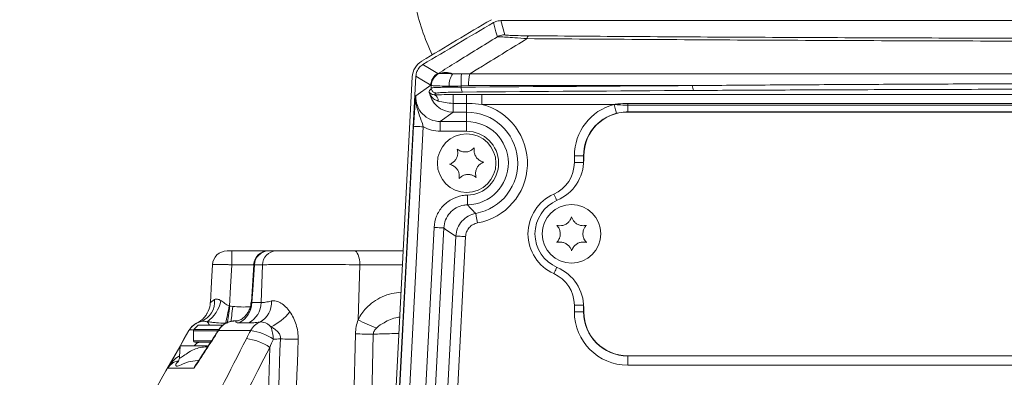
# Model space of a CAD drawing. Header units: millimetres. Extents: x 0 to 8410, y 0 to 5940.
# Tile 9 of 180: x 1128 to 1330, y 2799 to 2872. Entities that reach past the tile are written whole.
import ezdxf

# ---------------------------------------------------------------- set-up
doc = ezdxf.new("R2010")
doc.units = ezdxf.units.MM
doc.header["$LTSCALE"] = 10
doc.styles.add('SLDTEXTSTYLE0', font='TXT', dxfattribs={"width": 0.605})
doc.dimstyles.new('SLDDIMSTYLE0', dxfattribs={"dimtxt": 50, "dimasz": 50, "dimexe": 0, "dimexo": 0.0625, "dimgap": 12.5, "dimtad": 1, "dimtoh": 1, "dimdec": 1, "dimrnd": 1e-09, "dimzin": 12, "dimdsep": 46, "dimtxsty": 'SLDTEXTSTYLE0', "dimsah": 1, "dimcen": 0.09, "dimadec": 0, "dimazin": 0, "dimtfac": 1, "dimtofl": 0, "dimtmove": 0, "dimatfit": 3, "dimfxl": 1, "dimfrac": 2, "dimtolj": 1, "dimtzin": 12, "dimarcsym": 0})

# ---------------------------------------------------------------- blocks, each defined once
blk = doc.blocks.new('*D14')
at = {"color": 7, "linetype": 'Continuous', "lineweight": 0}
for p, q in [((1075.65, 3477.87), (1075.65, 3610.76)), ((1075.65, 3595.76), (1375.65, 3595.76))]:
    blk.add_line(p, q, dxfattribs=at)
for points in [[(1075.65, 3595.76), (1125.65, 3588.26), (1125.65, 3603.26)], [(1375.65, 3595.76), (1325.65, 3603.26), (1325.65, 3588.26)]]:
    blk.add_solid(points, dxfattribs=at)
at = {"color": 7, "linetype": 'Continuous', "lineweight": 0, "insert": (1168.37, 3660.22), "char_height": 50, "attachment_point": 1, "style": 'SLDTEXTSTYLE0'}
blk.add_mtext('300', dxfattribs=at)

msp = doc.modelspace()

# ---------------------------------------------------------------- linework, layer by layer
at = {"color": 7, "linetype": 'Continuous', "lineweight": 0}
for p, q in [((1225.15, 2871.72), (1225.15, 2871.72)), ((1524.64, 2872.13), (1226.67, 2872.13)), ((1226.67, 2872.13), (1226.67, 2872.13)), ((1210.68, 2863.11), (1210.69, 2863.11)), ((1200.65, 2710.87), (1208.5, 2860.6)), ((1201.4, 2711.07), (1209.24, 2860.7)), ((1209.24, 2860.7), (1209.24, 2860.71)), ((1212.39, 2858.32), (1212.36, 2858.63)), ((1222.77, 2856.94), (1351.26, 2856.94)), ((1334.65, 2853.37), (1252.65, 2853.37)), ((1243.65, 2844.37), (1243.65, 2843.54)), ((1171.54, 2824.87), (1178.94, 2824.87)), ((1179.03, 2824.87), (1180.65, 2824.87)), ((1196.63, 2824.87), (1206.63, 2824.87)), ((1176.03, 2822.07), (1175.53, 2814.4)), ((1243.65, 2813.21), (1243.65, 2812.37)), ((1164.65, 2809.64), (1163.74, 2808.73)), ((1164.65, 2809.64), (1169.65, 2809.64)), ((1172.75, 2810.56), (1172.04, 2810.53)), ((1161, 2805.44), (1162.75, 2808.53)), ((1163.65, 2808.51), (1163.65, 2806.44)), ((1158.42, 2800.85), (1160.91, 2805.27)), ((1160.92, 2805.37), (1160.8, 2803.12)), ((1166.56, 2805.37), (1160.92, 2805.37)), ((1163.95, 2806.14), (1167.1, 2806.14)), ((1252.65, 2803.37), (1334.65, 2803.37))]:
    msp.add_line(p, q, dxfattribs=at)
at = {"color": 8, "linetype": 'Continuous', "lineweight": 0}
for p, q in [((1226.67, 2872.13), (1227.47, 2869.21)), ((1213.73, 2861.29), (1213.79, 2861.25)), ((1213.79, 2861.25), (1213.81, 2861.26)), ((1216.82, 2861.22), (1218.62, 2861.22)), ((1218.62, 2861.22), (1220.31, 2861.19)), ((1220.31, 2861.19), (1351.78, 2861.19)), ((1209.24, 2856.68), (1212.28, 2858.87)), ((1212.34, 2858.73), (1212.28, 2858.87)), ((1212.36, 2858.63), (1212.34, 2858.73)), ((1212.4, 2858.81), (1212.36, 2858.83)), ((1218.54, 2858.47), (1218.55, 2858.72)), ((1220.04, 2858.79), (1218.55, 2858.72)), ((1265.98, 2858.79), (1220.04, 2858.79)), ((1216.89, 2856.94), (1219.65, 2856.94)), ((1216.89, 2855.14), (1216.89, 2856.94)), ((1219.65, 2855.14), (1216.89, 2855.14)), ((1216.89, 2853.34), (1216.89, 2855.14)), ((1219.65, 2855.14), (1219.65, 2856.94)), ((1219.65, 2853.34), (1219.65, 2855.14)), ((1222.77, 2854.94), (1222.77, 2856.94)), ((1252.65, 2855.12), (1334.65, 2855.12)), ((1252.65, 2855.12), (1252.65, 2854.76)), ((1216.89, 2853.34), (1214.23, 2851.42)), ((1219.65, 2853.34), (1216.89, 2853.34)), ((1219.65, 2853.34), (1219.65, 2851.42)), ((1249.86, 2854.94), (1222.77, 2854.94)), ((1250.35, 2853.07), (1250.34, 2853.12)), ((1252.65, 2853.41), (1252.65, 2854.76)), ((1334.65, 2854.76), (1252.65, 2854.76)), ((1252.65, 2853.37), (1252.65, 2853.41)), ((1252.65, 2853.41), (1334.65, 2853.41)), ((1214.23, 2851.42), (1219.65, 2851.42)), ((1214.23, 2849.42), (1214.23, 2851.42)), ((1219.65, 2849.42), (1219.65, 2851.42)), ((1201.53, 2712.11), (1208.78, 2850.44)), ((1210.77, 2850.34), (1203.52, 2712)), ((1219.65, 2849.42), (1214.23, 2849.42)), ((1241.72, 2842.99), (1241.72, 2844.37)), ((1243.61, 2844.37), (1241.72, 2844.37)), ((1243.61, 2842.99), (1241.72, 2842.99)), ((1243.6, 2842.51), (1243.61, 2842.99)), ((1243.65, 2844.37), (1243.61, 2844.37)), ((1243.61, 2842.99), (1243.61, 2844.37)), ((1243.64, 2842.99), (1243.61, 2842.99)), ((1207.01, 2716.26), (1212.96, 2829.69)), ((1214.95, 2829.59), (1209.01, 2716.15)), ((1211.65, 2717.7), (1217.42, 2827.92)), ((1219.42, 2827.81), (1213.64, 2717.59)), ((1171.54, 2824.87), (1171.54, 2822.03)), ((1176.02, 2822.03), (1171.54, 2822.03)), ((1176.16, 2822.03), (1176.02, 2822.07)), ((1177.8, 2822.03), (1176.16, 2822.03)), ((1177.56, 2814.28), (1177.8, 2822.03)), ((1197.77, 2822.03), (1197.41, 2810.76)), ((1206.48, 2822.03), (1197.77, 2822.03)), ((1175.65, 2814.28), (1177.56, 2814.28)), ((1241.72, 2813.75), (1243.61, 2813.75)), ((1241.72, 2812.37), (1241.72, 2813.75)), ((1243.61, 2813.75), (1243.6, 2814.23)), ((1243.61, 2813.75), (1243.64, 2813.75)), ((1243.61, 2812.37), (1243.61, 2813.75)), ((1241.72, 2812.37), (1243.61, 2812.37)), ((1243.61, 2812.37), (1243.65, 2812.37)), ((1163.74, 2808.73), (1168.77, 2808.73)), ((1168.78, 2808.53), (1168.77, 2808.65)), ((1172.04, 2810.53), (1172.67, 2810.53)), ((1174.98, 2810.1), (1173.05, 2810.1)), ((1162.75, 2808.53), (1162.74, 2808.53)), ((1168.68, 2808.51), (1163.65, 2808.51)), ((1175.39, 2808.53), (1168.78, 2808.53)), ((1196.03, 2774.7), (1196.86, 2807.88)), ((1200.51, 2807.8), (1199.95, 2783.14)), ((1163.65, 2806.44), (1167.26, 2806.44)), ((1166.43, 2804.96), (1166.45, 2805.21)), ((1252.65, 2803.33), (1252.65, 2803.37)), ((1334.65, 2803.33), (1252.65, 2803.33)), ((1252.65, 2801.44), (1252.65, 2803.33)), ((1163.8, 2800.85), (1158.42, 2800.85)), ((1164.54, 2802.37), (1164.77, 2802.39)), ((1334.65, 2801.44), (1252.65, 2801.44))]:
    msp.add_line(p, q, dxfattribs=at)
at = {"color": 8, "linetype": 'Continuous', "lineweight": 0, "flags": 128}
for points in [[(1225.95, 2868.79), (1225.89, 2869), (1225.66, 2869.84), (1225.15, 2871.72)], [(1210.69, 2863.11), (1210.89, 2862.99), (1211.71, 2862.5), (1213.73, 2861.29)], [(1212.28, 2858.87), (1210.8, 2859.77), (1209.24, 2860.7)], [(1250.34, 2853.12), (1250.31, 2853.24), (1250.27, 2853.4), (1250.22, 2853.59), (1250.16, 2853.82), (1250.09, 2854.08), (1250.02, 2854.35), (1249.94, 2854.64), (1249.86, 2854.94)], [(1208.78, 2850.44), (1208.83, 2850.44), (1208.95, 2850.43), (1209.14, 2850.42), (1209.39, 2850.41), (1209.69, 2850.39), (1210.03, 2850.38), (1210.39, 2850.36), (1210.77, 2850.34)], [(1219.79, 2836.32), (1219.8, 2835.94), (1219.81, 2835.57), (1219.82, 2835.23), (1219.82, 2834.93), (1219.83, 2834.68), (1219.83, 2834.49), (1219.84, 2834.37), (1219.84, 2834.32)], [(1238.11, 2835.22), (1238.09, 2835.26), (1237.99, 2835.48), (1237.89, 2835.72), (1237.77, 2835.98), (1237.65, 2836.25), (1237.53, 2836.53)], [(1221.52, 2832.57), (1221.53, 2832.53), (1221.55, 2832.41), (1221.58, 2832.22), (1221.63, 2831.98), (1221.68, 2831.68), (1221.74, 2831.35), (1221.81, 2830.98), (1221.88, 2830.61)], [(1212.96, 2829.69), (1213.34, 2829.67), (1213.7, 2829.65), (1214.04, 2829.64), (1214.34, 2829.62), (1214.59, 2829.61), (1214.78, 2829.6), (1214.9, 2829.59), (1214.95, 2829.59)], [(1217.42, 2827.92), (1217.47, 2827.92), (1217.59, 2827.91), (1217.78, 2827.9), (1218.03, 2827.89), (1218.33, 2827.87), (1218.67, 2827.85), (1219.04, 2827.83), (1219.42, 2827.81)], [(1196.63, 2824.87), (1196.84, 2824.82), (1197.05, 2824.66), (1197.24, 2824.4), (1197.42, 2824.05), (1197.56, 2823.62), (1197.67, 2823.13), (1197.74, 2822.59), (1197.77, 2822.03)], [(1171.54, 2822.03), (1171.29, 2817.51), (1171.08, 2813.57)], [(1176.16, 2822.03), (1175.82, 2816.89), (1175.65, 2814.28)], [(1237.53, 2820.21), (1237.65, 2820.49), (1237.77, 2820.76), (1237.89, 2821.02), (1237.99, 2821.27), (1238.09, 2821.48), (1238.11, 2821.52)], [(1171.08, 2813.57), (1171.02, 2813.07), (1170.95, 2812.57), (1170.89, 2812.09), (1170.83, 2811.62), (1170.77, 2811.18), (1170.72, 2810.76), (1170.66, 2810.38), (1170.62, 2810.03)], [(1171.71, 2813.5), (1171.66, 2813.01), (1171.6, 2812.53), (1171.55, 2812.06), (1171.5, 2811.61), (1171.45, 2811.17), (1171.4, 2810.77), (1171.36, 2810.39), (1171.35, 2810.38)]]:
    msp.add_lwpolyline(points, dxfattribs=at)
at = {"color": 7, "linetype": 'Continuous', "lineweight": 0, "flags": 128}
msp.add_lwpolyline([(1167.13, 2814.28), (1167.36, 2818.55), (1167.54, 2822.03)], dxfattribs=at)
at = {"color": 7, "linetype": 'Continuous', "lineweight": 0}
for centre in [(1219.65, 2842.87), (1241.15, 2828.37)]:
    msp.add_circle(centre, 6, dxfattribs=at)
for centre, radius, start, end in [((1257.99, 2885.98), 50, 192.0814, 204.6896), ((1984.86, 1579.19), 1500, 120.44854, 121.08354), ((1984.86, 1579.19), 1499.26, 120.44579, 121.08897), ((1212.5, 2860.39), 4, 121.0835, 177), ((1219.65, 2842.87), 10.47, 280.2809, 90), ((1252.65, 2844.37), 9, 90, 180), ((1234.65, 2843.54), 9, 293.1998, 0), ((1241.15, 2828.37), 7.5, 113.1998, 246.8002), ((1170.54, 2821.87), 3, 90.0049, 177.0052), ((1178.99, 2821.87), 3, 90.0004, 176.1764), ((1234.65, 2813.21), 9, 0, 66.8002), ((1162.13, 2814.55), 5, 336.3366, 357.0005), ((1252.65, 2812.37), 9, 180, 270), ((1166.21, 2806.54), 4, 111.269, 150.0535), ((1163.95, 2808.51), 0.3, 135, 180), ((2462.48, 2059.74), 1500, 150.05347, 151.21922), ((1163.95, 2806.44), 0.3, 180, 270), ((1165.15, 2804.64), 1.5, 90, 150.7886)]:
    msp.add_arc(centre, radius, start, end, dxfattribs=at)
at = {"color": 8, "linetype": 'Continuous', "lineweight": 0}
for centre, radius, start, end in [((1227.47, 2866.21), 3, 90.0197, 120.4571), ((1232.8, 2868.35), 0.783, 121.2942, 173.9306), ((1215.28, 2858.72), 3, 121.0646, 176.9603), ((1215.34, 2858.68), 3, 121.0683, 179.0918), ((1215.41, 2858.65), 3.01, 119.9855, 176.9125), ((1215.3, 2856.89), 4.59, 70.6894, 107.7521), ((1219.94, 2858.91), 3.89, 143.4662, 183.3361), ((1226.79, 2859.74), 8.3, 169.7626, 187.1096), ((1229.23, 2858.99), 9.19, 166.1294, 181.2078), ((1219.92, 2858.26), 1.39, 171.0905, 214.2258), ((1267.82, 2858.57), 1.86, 173.1299, 204.6908), ((1212.45, 2855.65), 1.39, 359.0145, 64.9507), ((1219.65, 2842.87), 12.46, 280.2809, 75.5187), ((1252.65, 2844.37), 10.93, 104.8018, 180), ((1252.65, 2844.37), 9.05, 104.8018, 180), ((1219.65, 2842.87), 8.55, 271.2304, 90), ((1219.65, 2842.87), 6.55, 271.2304, 90), ((1234.65, 2842.99), 7.07, 293.9695, 0), ((1241.15, 2828.37), 8.93, 113.9695, 246.0305), ((1179.09, 2821.94), 2.93, 91.1585, 178.2731), ((1180.72, 2821.95), 2.92, 91.3902, 178.5153), ((1234.65, 2813.75), 7.07, 0, 66.0305), ((1163.79, 2814.37), 4.21, 289.9563, 7.0677), ((1162.69, 2815.88), 6.68, 304.2311, 349.8393), ((1069.56, 2832.7), 103.22, 347.3092, 349.3347), ((1170.64, 2814.5), 5.02, 298.6901, 357.593), ((1172.55, 2814.48), 5.02, 299.054, 357.7218), ((1175.06, 2814.29), 4.6, 299.0447, 3.8537), ((1175.54, 2818.33), 9.87, 293.8876, 322.939), ((1207.79, 2829.19), 21.16, 240.6038, 251.8632), ((1252.65, 2812.37), 10.93, 180, 270), ((1252.65, 2812.37), 9.05, 180, 270), ((1163.29, 2807.8), 0.913, 65.3188, 126.2591), ((1164.93, 2808.83), 2.15, 22.2009, 45.1969), ((1178.77, 2806.73), 3.84, 112.666, 151.9404), ((1171.14, 2806.28), 8.92, 3.017, 19.7826), ((1173.46, 2796.75), 10.18, 55.0164, 83.9857), ((1174.08, 2798.11), 10.5, 55.332, 82.8457), ((1185.26, 2875.66), 68.92, 266.8525, 269.8829), ((1200.26, 2880.05), 72.26, 267.302, 270.1966)]:
    msp.add_arc(centre, radius, start, end, dxfattribs=at)
for centre, major_axis, ratio, start_param, end_param in [((1219.12, 2859.94), (17.21, 16.81), 0.146943, 1.824567, 1.854075), ((1216.89, 2858.34), (4.06, 2.92), 0.999799, 2.650716, 4.087521), ((1219.12, 2858.94), (17.02, 15.87), 0.118219, 1.801538, 1.823808), ((1375.65, 2834.68), (700, 0), 0.034871, 1.728125, 1.797172), ((1375.65, 2833.68), (699, 0), 0.034921, 1.728125, 1.797172), ((1214.24, 2856.43), (4.06, 2.93), 0.998199, 2.46533, 4.087521), ((1214.24, 2856.43), (-5.68, -4.1), 0.998998, 0.429431, 0.945929), ((1236.56, 2841.98), (29.2, -1.53), 0.661589, 3.914676, 4.032867)]:
    msp.add_ellipse(centre, major_axis=major_axis, ratio=ratio, start_param=start_param, end_param=end_param, dxfattribs=at)
at = {"color": 7, "linetype": 'Continuous', "lineweight": 0}
for points, knots in [([(1226.67, 2872.13), (1226.47, 2872.12), (1225.94, 2872.1), (1225.46, 2871.87), (1225.15, 2871.72)], [0, 0, 0, 0, 0.364576, 1, 1, 1, 1]), ([(1210.68, 2863.11), (1210.44, 2862.93), (1209.93, 2862.56), (1209.4, 2861.71), (1209.3, 2861.04), (1209.24, 2860.71)], [0, 0, 0, 0, 0.30729, 0.653652, 1, 1, 1, 1]), ([(1212.41, 2858.17), (1212.4, 2858.19), (1212.4, 2858.22), (1212.39, 2858.27), (1212.39, 2858.3), (1212.39, 2858.32)], [0, 0, 0, 0, 0.283307, 0.638266, 1, 1, 1, 1]), ([(1212.41, 2858.17), (1212.43, 2858.06), (1212.47, 2857.84), (1212.68, 2857.56), (1212.95, 2857.36), (1213.2, 2857.28), (1213.35, 2857.27), (1213.39, 2857.27), (1213.4, 2857.27)], [0, 0, 0, 0, 0.22963, 0.459248, 0.689064, 0.919236, 0.987438, 1, 1, 1, 1]), ([(1217.71, 2845.78), (1217.77, 2845.5), (1217.89, 2845.01), (1217.75, 2844.23), (1217.44, 2843.6), (1216.98, 2843.09), (1216.53, 2842.79), (1216.25, 2842.68), (1216.16, 2842.64)], [0, 0, 0, 0, 0.235569, 0.40815, 0.581145, 0.745077, 0.917187, 1, 1, 1, 1]), ([(1221.2, 2846.01), (1220.99, 2845.81), (1220.63, 2845.47), (1219.88, 2845.2), (1219.18, 2845.15), (1218.5, 2845.29), (1218.02, 2845.53), (1217.79, 2845.72), (1217.71, 2845.78)], [0, 0, 0, 0, 0.235569, 0.40815, 0.581148, 0.745076, 0.917187, 1, 1, 1, 1]), ([(1223.15, 2843.1), (1222.87, 2843.18), (1222.39, 2843.33), (1221.79, 2843.84), (1221.39, 2844.42), (1221.18, 2845.08), (1221.14, 2845.61), (1221.19, 2845.91), (1221.2, 2846.01)], [0, 0, 0, 0, 0.235552, 0.408136, 0.581135, 0.745064, 0.917171, 1, 1, 1, 1]), ([(1221.6, 2839.96), (1221.53, 2840.24), (1221.42, 2840.73), (1221.56, 2841.51), (1221.87, 2842.14), (1222.32, 2842.66), (1222.77, 2842.95), (1223.05, 2843.06), (1223.15, 2843.1)], [0, 0, 0, 0, 0.235566, 0.40815, 0.581146, 0.745075, 0.917185, 1, 1, 1, 1]), ([(1216.16, 2842.64), (1216.44, 2842.56), (1216.91, 2842.41), (1217.52, 2841.9), (1217.92, 2841.32), (1218.13, 2840.67), (1218.16, 2840.13), (1218.12, 2839.83), (1218.1, 2839.73)], [0, 0, 0, 0, 0.235553, 0.408135, 0.581131, 0.74506, 0.917171, 1, 1, 1, 1]), ([(1218.1, 2839.73), (1218.32, 2839.93), (1218.68, 2840.27), (1219.43, 2840.54), (1220.13, 2840.59), (1220.8, 2840.45), (1221.28, 2840.21), (1221.52, 2840.02), (1221.6, 2839.96)], [0, 0, 0, 0, 0.235571, 0.408153, 0.581147, 0.745077, 0.917186, 1, 1, 1, 1]), ([(1241.15, 2831.87), (1241.05, 2831.6), (1240.87, 2831.13), (1240.32, 2830.56), (1239.72, 2830.2), (1239.05, 2830.03), (1238.51, 2830.03), (1238.22, 2830.1), (1238.12, 2830.12)], [0, 0, 0, 0, 0.23557, 0.408151, 0.581147, 0.745074, 0.917188, 1, 1, 1, 1]), ([(1244.18, 2830.12), (1243.9, 2830.08), (1243.41, 2830), (1242.64, 2830.18), (1242.02, 2830.53), (1241.54, 2831.02), (1241.27, 2831.49), (1241.18, 2831.78), (1241.15, 2831.87)], [0, 0, 0, 0, 0.235567, 0.408149, 0.581147, 0.745073, 0.917186, 1, 1, 1, 1]), ([(1238.12, 2830.12), (1238.3, 2829.9), (1238.62, 2829.51), (1238.84, 2828.75), (1238.85, 2828.04), (1238.66, 2827.38), (1238.39, 2826.92), (1238.19, 2826.69), (1238.12, 2826.62)], [0, 0, 0, 0, 0.235552, 0.408133, 0.581131, 0.745062, 0.917172, 1, 1, 1, 1]), ([(1244.18, 2826.62), (1244, 2826.84), (1243.69, 2827.23), (1243.47, 2827.99), (1243.46, 2828.7), (1243.64, 2829.36), (1243.91, 2829.83), (1244.12, 2830.05), (1244.18, 2830.12)], [0, 0, 0, 0, 0.235552, 0.408137, 0.581134, 0.745063, 0.917172, 1, 1, 1, 1]), ([(1170.54, 2824.87), (1170.53, 2824.87), (1170.56, 2824.87), (1170.66, 2824.87), (1170.73, 2824.87), (1170.92, 2824.87), (1171.03, 2824.87), (1171.27, 2824.87), (1171.4, 2824.87), (1171.54, 2824.87)], [0, 0, 0, 0, 0.25, 0.25, 0.5, 0.5, 0.75, 0.75, 1, 1, 1, 1]), ([(1180.65, 2824.87), (1180.91, 2824.87), (1181.24, 2824.87), (1181.86, 2824.87), (1182.08, 2824.87), (1182.57, 2824.87), (1182.82, 2824.87), (1183.64, 2824.87), (1184.25, 2824.87), (1185.25, 2824.87), (1185.59, 2824.87), (1186.3, 2824.87), (1186.66, 2824.87), (1187.4, 2824.87), (1187.79, 2824.87), (1188.57, 2824.87), (1188.97, 2824.87), (1190.17, 2824.87), (1190.99, 2824.87), (1192.22, 2824.87), (1192.63, 2824.87), (1193.46, 2824.87), (1193.86, 2824.87), (1195.07, 2824.87), (1195.86, 2824.87), (1196.63, 2824.87)], [0, 0, 0, 0, 0.125, 0.125, 0.1875, 0.1875, 0.25, 0.25, 0.375, 0.375, 0.4375, 0.4375, 0.5, 0.5, 0.5625, 0.5625, 0.625, 0.625, 0.75, 0.75, 0.8125, 0.8125, 0.875, 0.875, 1, 1, 1, 1]), ([(1238.12, 2826.62), (1238.41, 2826.67), (1238.9, 2826.75), (1239.67, 2826.56), (1240.28, 2826.21), (1240.77, 2825.72), (1241.03, 2825.25), (1241.12, 2824.96), (1241.15, 2824.87)], [0, 0, 0, 0, 0.235568, 0.408151, 0.581144, 0.745076, 0.917188, 1, 1, 1, 1]), ([(1241.15, 2824.87), (1241.26, 2825.14), (1241.43, 2825.61), (1241.98, 2826.18), (1242.59, 2826.54), (1243.26, 2826.71), (1243.79, 2826.71), (1244.09, 2826.64), (1244.18, 2826.62)], [0, 0, 0, 0, 0.235566, 0.408147, 0.581142, 0.745074, 0.917185, 1, 1, 1, 1]), ([(1175.46, 2814.4), (1175.46, 2814.25), (1175.45, 2813.77), (1175.22, 2813.02), (1174.84, 2812.21), (1174.36, 2811.58), (1173.87, 2811.11), (1173.43, 2810.8), (1173.05, 2810.61), (1172.82, 2810.54), (1172.72, 2810.54), (1172.75, 2810.53), (1172.76, 2810.53)], [0, 0, 0, 0, 0.05644, 0.182186, 0.29959, 0.409207, 0.51321, 0.617664, 0.72999, 0.859063, 0.995971, 1, 1, 1, 1]), ([(1166.7, 2812.54), (1166.62, 2812.36), (1166.43, 2811.95), (1166.04, 2811.4), (1165.6, 2810.92), (1165.2, 2810.59), (1164.9, 2810.38), (1164.73, 2810.28), (1164.62, 2810.21), (1164.59, 2810.19), (1164.57, 2810.18)], [0, 0, 0, 0, 0.157658, 0.354941, 0.526309, 0.665781, 0.766874, 0.833657, 0.901011, 1, 1, 1, 1]), ([(1168.77, 2808.64), (1168.62, 2808.4), (1167.68, 2806.92), (1166.17, 2804.57), (1164.82, 2802.51), (1164.25, 2801.65)], [0, 0, 0, 0, 0.102995, 0.622067, 1, 1, 1, 1]), ([(1172.04, 2810.53), (1171.71, 2810.51), (1171.38, 2810.45), (1170.75, 2810.26), (1170.44, 2810.12), (1169.88, 2809.78), (1169.62, 2809.57), (1169.15, 2809.09), (1168.95, 2808.82), (1168.78, 2808.53)], [0, 0, 0, 0, 0.25, 0.25, 0.5, 0.5, 0.75, 0.75, 1, 1, 1, 1]), ([(1171.93, 2810.49), (1171.77, 2810.48), (1171.23, 2810.47), (1170.34, 2810.12), (1169.41, 2809.5), (1168.98, 2808.92), (1168.78, 2808.65)], [0, 0, 0, 0, 0.125622, 0.427713, 0.737741, 1, 1, 1, 1]), ([(1160.8, 2803.11), (1160.78, 2802.96), (1160.75, 2802.63), (1160.64, 2802.33), (1160.55, 2802.15), (1160.49, 2802.07), (1160.5, 2802.08), (1160.51, 2802.09)], [0, 0, 0, 0, 0.168995, 0.355409, 0.575908, 0.863009, 1, 1, 1, 1])]:
    msp.add_open_spline(points, degree=3, knots=knots, dxfattribs=at)
at = {"color": 8, "linetype": 'Continuous', "lineweight": 0}
for points, knots in [([(1227.47, 2869.21), (1227.47, 2869.2), (1227.49, 2869.18), (1227.76, 2869.13), (1228.69, 2869.08), (1230.3, 2869.04), (1231.64, 2869.02), (1232.39, 2869.01)], [0, 0, 0, 0, 0.054506, 0.259987, 0.486467, 0.711792, 1, 1, 1, 1]), ([(1213.79, 2861.25), (1215.05, 2862.04), (1219.1, 2864.58), (1223.15, 2867.08), (1225.95, 2868.79)], [0, 0, 0, 0, 0.311511, 1, 1, 1, 1]), ([(1232.02, 2868.43), (1228.98, 2866.56), (1225.08, 2864.16), (1221.17, 2861.73), (1220.31, 2861.19)], [0, 0, 0, 0, 0.777658, 1, 1, 1, 1]), ([(1232.02, 2868.43), (1231.15, 2868.5), (1229.56, 2868.62), (1227.68, 2868.74), (1226.5, 2868.8), (1226.06, 2868.81), (1225.96, 2868.8), (1225.95, 2868.79)], [0, 0, 0, 0, 0.279494, 0.507229, 0.739673, 0.946354, 1, 1, 1, 1]), ([(1519.29, 2868.43), (1511.48, 2868.37), (1495.86, 2868.25), (1472.22, 2868.12), (1448.46, 2868.01), (1428.02, 2867.94), (1406.4, 2867.89), (1383.61, 2867.87), (1357.01, 2867.88), (1331.2, 2867.92), (1306.21, 2868), (1281.31, 2868.11), (1256.54, 2868.25), (1240.19, 2868.37), (1232.02, 2868.43)], [0, 0, 0, 0, 0.082688, 0.16543, 0.248173, 0.330861, 0.378049, 0.472523, 0.566998, 0.653535, 0.740167, 0.826831, 0.913463, 1, 1, 1, 1]), ([(1232.39, 2869.01), (1240.18, 2868.96), (1255.76, 2868.84), (1279.35, 2868.7), (1303.05, 2868.6), (1327.02, 2868.52), (1351.23, 2868.47), (1375.66, 2868.46), (1400.09, 2868.47), (1424.28, 2868.52), (1448.21, 2868.6), (1471.88, 2868.7), (1495.49, 2868.84), (1511.11, 2868.96), (1518.92, 2869.01)], [0, 0, 0, 0, 0.0827, 0.165456, 0.248211, 0.330912, 0.415439, 0.500026, 0.584613, 0.66914, 0.751635, 0.83413, 0.917065, 1, 1, 1, 1]), ([(1213.9, 2861.26), (1214.02, 2861.27), (1214.3, 2861.28), (1215.25, 2861.27), (1216.3, 2861.24), (1216.82, 2861.22)], [0, 0, 0, 0, 0.253241, 0.634101, 1, 1, 1, 1]), ([(1265.98, 2858.79), (1267.3, 2858.8), (1273.89, 2858.86), (1285.9, 2858.95), (1302.04, 2859.04), (1318.34, 2859.12), (1334.68, 2859.19), (1345.6, 2859.21), (1351.06, 2859.22)], [0, 0, 0, 0, 0.046838, 0.234203, 0.425442, 0.616681, 0.80834, 1, 1, 1, 1]), ([(1211.94, 2857.67), (1211.94, 2857.67), (1211.95, 2857.59), (1212.03, 2857.41), (1212.24, 2857.16), (1212.57, 2856.95), (1212.88, 2856.93), (1213.04, 2856.92)], [0, 0, 0, 0, 0.004094, 0.196819, 0.495911, 0.74035, 1, 1, 1, 1]), ([(1213.84, 2855.63), (1213.56, 2855.73), (1213.04, 2855.9), (1212.44, 2856.46), (1212.08, 2857.06), (1211.96, 2857.49), (1211.94, 2857.67), (1211.94, 2857.67)], [0, 0, 0, 0, 0.283322, 0.52822, 0.814599, 0.99714, 1, 1, 1, 1]), ([(1212.39, 2858.32), (1212.59, 2858.34), (1212.99, 2858.39), (1214.63, 2858.44), (1216.59, 2858.47), (1218, 2858.47), (1218.54, 2858.47)], [0, 0, 0, 0, 0.266291, 0.545009, 0.824208, 1, 1, 1, 1]), ([(1216.06, 2858.68), (1215.37, 2858.69), (1213.98, 2858.72), (1212.78, 2858.76), (1212.51, 2858.8), (1212.4, 2858.81)], [0, 0, 0, 0, 0.366941, 0.744638, 1, 1, 1, 1]), ([(1218.77, 2857.47), (1218.29, 2857.47), (1217.05, 2857.45), (1215.34, 2857.41), (1213.93, 2857.35), (1213.57, 2857.29), (1213.4, 2857.27)], [0, 0, 0, 0, 0.178487, 0.461984, 0.744987, 1, 1, 1, 1]), ([(1218.55, 2858.72), (1218.53, 2858.72), (1217.65, 2858.68), (1216.85, 2858.68), (1216.06, 2858.68)], [0, 0, 0, 0, 0.029617, 1, 1, 1, 1]), ([(1351.09, 2858.08), (1350.65, 2858.08), (1343.1, 2858.07), (1328.44, 2858.04), (1307.15, 2857.98), (1287.69, 2857.9), (1274.04, 2857.84), (1267.45, 2857.8), (1266.13, 2857.79)], [0, 0, 0, 0, 0.015367, 0.265492, 0.515674, 0.765798, 0.953162, 1, 1, 1, 1]), ([(1208.78, 2850.44), (1208.82, 2851.12), (1208.9, 2852.62), (1209.06, 2854.77), (1209.18, 2856), (1209.24, 2856.68), (1209.24, 2856.68)], [0, 0, 0, 0, 0.2689839, 0.590505, 0.9983305, 1, 1, 1, 1]), ([(1209.24, 2856.68), (1209.24, 2856.68), (1209.21, 2856.15), (1209.27, 2855.08), (1209.68, 2853.41), (1210.29, 2851.9), (1210.64, 2850.78), (1210.77, 2850.34)], [0, 0, 0, 0, 0.0021158, 0.2452645, 0.4891334, 0.7946383, 1, 1, 1, 1]), ([(1213.04, 2856.92), (1213.69, 2856.92), (1214.94, 2856.94), (1216.26, 2856.94), (1216.89, 2856.94)], [0, 0, 0, 0, 0.519404, 1, 1, 1, 1]), ([(1216.89, 2855.14), (1216.33, 2855.18), (1215.29, 2855.27), (1214.3, 2855.52), (1213.84, 2855.63)], [0, 0, 0, 0, 0.538873, 1, 1, 1, 1]), ([(1219.65, 2856.94), (1219.81, 2856.94), (1220.84, 2856.94), (1221.88, 2856.94), (1222.77, 2856.94)], [0, 0, 0, 0, 0.146473, 1, 1, 1, 1]), ([(1222.77, 2854.94), (1221.89, 2855.03), (1220.85, 2855.13), (1219.81, 2855.14), (1219.65, 2855.14)], [0, 0, 0, 0, 0.851502, 1, 1, 1, 1]), ([(1249.86, 2854.94), (1249.87, 2854.94), (1250.13, 2854.98), (1251.06, 2855.08), (1251.99, 2855.11), (1252.65, 2855.12)], [0, 0, 0, 0, 0.007954, 0.2849, 1, 1, 1, 1]), ([(1252.65, 2854.76), (1251.99, 2854.78), (1251.19, 2854.8), (1250.33, 2854.88), (1250.1, 2854.91), (1249.99, 2854.92), (1249.94, 2854.93), (1249.9, 2854.93), (1249.88, 2854.94), (1249.87, 2854.94), (1249.86, 2854.94)], [0, 0, 0, 0, 0.712165, 0.859987, 0.924085, 0.957527, 0.975897, 0.986226, 0.99404, 1, 1, 1, 1]), ([(1250.34, 2853.12), (1251, 2853.25), (1251.77, 2853.4), (1252.55, 2853.41), (1252.65, 2853.41)], [0, 0, 0, 0, 0.863391, 1, 1, 1, 1]), ([(1212.96, 2829.69), (1213.07, 2830.47), (1213.31, 2832.04), (1214.63, 2834.07), (1216.48, 2835.56), (1218.32, 2836.22), (1219.45, 2836.3), (1219.79, 2836.32)], [0, 0, 0, 0, 0.2252504, 0.4505029, 0.6756868, 0.9008977, 1, 1, 1, 1]), ([(1219.84, 2834.32), (1219.59, 2834.31), (1218.79, 2834.25), (1217.47, 2833.78), (1216.14, 2832.71), (1215.21, 2831.26), (1215.04, 2830.15), (1214.95, 2829.59)], [0, 0, 0, 0, 0.0991338, 0.3243692, 0.5495313, 0.7747518, 1, 1, 1, 1]), ([(1219.84, 2834.32), (1219.9, 2834.25), (1220.24, 2833.84), (1220.79, 2833.25), (1221.32, 2832.76), (1221.52, 2832.57)], [0, 0, 0, 0, 0.110072, 0.656931, 1, 1, 1, 1]), ([(1217.42, 2827.92), (1217.51, 2828.48), (1217.68, 2829.59), (1218.62, 2831.03), (1219.92, 2832.12), (1220.99, 2832.43), (1221.52, 2832.57)], [0, 0, 0, 0, 0.251894, 0.5038, 0.755653, 1, 1, 1, 1]), ([(1221.88, 2830.61), (1221.56, 2830.52), (1220.92, 2830.34), (1220.13, 2829.68), (1219.57, 2828.82), (1219.47, 2828.15), (1219.42, 2827.81)], [0, 0, 0, 0, 0.244376, 0.496224, 0.748113, 1, 1, 1, 1]), ([(1171.54, 2822.03), (1171.27, 2822.04), (1171.01, 2822.05), (1170.49, 2822.06), (1170.24, 2822.07), (1169.75, 2822.08), (1169.52, 2822.09), (1169.08, 2822.09), (1168.87, 2822.09), (1168.5, 2822.09), (1168.34, 2822.09), (1168.05, 2822.09), (1167.93, 2822.08), (1167.73, 2822.07), (1167.66, 2822.06), (1167.56, 2822.05), (1167.54, 2822.04), (1167.54, 2822.03)], [0, 0, 0, 0, 0.125, 0.125, 0.25, 0.25, 0.375, 0.375, 0.5, 0.5, 0.625, 0.625, 0.75, 0.75, 0.875, 0.875, 1, 1, 1, 1]), ([(1197.77, 2822.03), (1196.81, 2822.04), (1195.83, 2822.05), (1194.32, 2822.06), (1193.81, 2822.07), (1192.78, 2822.08), (1192.26, 2822.08), (1190.72, 2822.09), (1189.71, 2822.09), (1188.2, 2822.1), (1187.7, 2822.1), (1186.72, 2822.1), (1186.25, 2822.1), (1185.32, 2822.1), (1184.87, 2822.1), (1183.98, 2822.1), (1183.55, 2822.1), (1182.3, 2822.09), (1181.55, 2822.09), (1180.52, 2822.08), (1180.2, 2822.08), (1179.59, 2822.07), (1179.31, 2822.06), (1178.54, 2822.05), (1178.12, 2822.04), (1177.8, 2822.03)], [0, 0, 0, 0, 0.125, 0.125, 0.1875, 0.1875, 0.25, 0.25, 0.375, 0.375, 0.4375, 0.4375, 0.5, 0.5, 0.5625, 0.5625, 0.625, 0.625, 0.75, 0.75, 0.8125, 0.8125, 0.875, 0.875, 1, 1, 1, 1]), ([(1167.13, 2814.28), (1167.12, 2814.27), (1167.14, 2814.28), (1167.21, 2814.34), (1167.27, 2814.39), (1167.49, 2814.57), (1167.7, 2814.74), (1167.97, 2814.89)], [0, 0, 0, 0, 0.25, 0.25, 0.5, 0.5, 1, 1, 1, 1]), ([(1167.97, 2814.89), (1168.06, 2814.93), (1168.15, 2814.97), (1168.36, 2815), (1168.47, 2815), (1168.69, 2814.96), (1168.81, 2814.93), (1169.04, 2814.83), (1169.15, 2814.77), (1169.26, 2814.7)], [0, 0, 0, 0, 0.25, 0.25, 0.5, 0.5, 0.75, 0.75, 1, 1, 1, 1]), ([(1169.26, 2814.7), (1169.53, 2814.52), (1169.8, 2814.32), (1170.22, 2814.02), (1170.37, 2813.92), (1170.67, 2813.74), (1170.83, 2813.66), (1170.99, 2813.6)], [0, 0, 0, 0, 0.5, 0.5, 0.75, 0.75, 1, 1, 1, 1]), ([(1197.41, 2810.76), (1197.42, 2810.78), (1197.84, 2811.66), (1198.82, 2813.02), (1200.55, 2814.49), (1202.34, 2815.51), (1204.24, 2816.19), (1205.56, 2816.33), (1206.18, 2816.39)], [0, 0, 0, 0, 0.0073981, 0.257146, 0.4424295, 0.6279027, 0.8257949, 1, 1, 1, 1]), ([(1171.71, 2813.5), (1172.28, 2813.44), (1173.47, 2813.32), (1174.67, 2813.39), (1175.3, 2813.42)], [0, 0, 0, 0, 0.4733764, 1, 1, 1, 1]), ([(1175.5, 2814.4), (1175.5, 2814.39), (1175.44, 2814.3), (1175.53, 2814.27), (1175.63, 2814.28), (1175.65, 2814.28)], [0, 0, 0, 0, 0.033729, 0.812619, 1, 1, 1, 1]), ([(1177.56, 2814.28), (1177.8, 2814.27), (1178.1, 2814.3), (1178.8, 2814.41), (1179.2, 2814.5), (1179.65, 2814.6)], [0, 0, 0, 0, 0.5, 0.5, 1, 1, 1, 1]), ([(1179.65, 2814.6), (1179.95, 2814.67), (1180.27, 2814.66), (1180.76, 2814.55), (1180.93, 2814.5), (1181.27, 2814.36), (1181.44, 2814.27), (1181.93, 2813.98), (1182.25, 2813.72), (1182.87, 2813.11), (1183.15, 2812.76), (1183.42, 2812.38)], [0, 0, 0, 0, 0.25, 0.25, 0.375, 0.375, 0.5, 0.5, 0.75, 0.75, 1, 1, 1, 1]), ([(1183.42, 2812.38), (1183.68, 2811.99), (1183.93, 2811.57), (1184.36, 2810.69), (1184.55, 2810.23), (1184.85, 2809.28), (1184.96, 2808.78), (1185.11, 2807.77), (1185.13, 2807.26), (1185.12, 2806.74)], [0, 0, 0, 0, 0.25, 0.25, 0.5, 0.5, 0.75, 0.75, 1, 1, 1, 1]), ([(1196.86, 2807.88), (1196.87, 2808.37), (1196.93, 2808.87), (1197.11, 2809.83), (1197.25, 2810.3), (1197.41, 2810.76)], [0, 0, 0, 0, 0.5, 0.5, 1, 1, 1, 1]), ([(1205.92, 2811.29), (1205.77, 2811.27), (1204.64, 2811.11), (1203.03, 2810.38), (1201.66, 2809.53), (1201.22, 2809.1), (1201.21, 2809.08)], [0, 0, 0, 0, 0.085923, 0.646651, 0.990751, 1, 1, 1, 1]), ([(1162.75, 2808.53), (1162.89, 2808.77), (1163.04, 2808.98), (1163.39, 2809.38), (1163.59, 2809.56), (1164.01, 2809.88), (1164.24, 2810.02), (1164.72, 2810.25), (1164.97, 2810.35), (1165.23, 2810.41)], [0, 0, 0, 0, 0.25, 0.25, 0.5, 0.5, 0.75, 0.75, 1, 1, 1, 1]), ([(1165.23, 2810.41), (1165.2, 2810.4), (1164.98, 2810.35), (1164.86, 2810.3), (1164.76, 2810.25)], [0, 0, 0, 0, 0.132812, 1, 1, 1, 1]), ([(1166.45, 2810.35), (1166.22, 2810.41), (1165.99, 2810.45), (1165.58, 2810.47), (1165.39, 2810.45), (1165.23, 2810.41)], [0, 0, 0, 0, 0.5, 0.5, 1, 1, 1, 1]), ([(1170.26, 2810.03), (1169.62, 2810.05), (1168.99, 2810.09), (1168.04, 2810.18), (1167.72, 2810.21), (1167.09, 2810.28), (1166.77, 2810.32), (1166.45, 2810.35)], [0, 0, 0, 0, 0.5, 0.5, 0.75, 0.75, 1, 1, 1, 1]), ([(1173.05, 2810.1), (1172.87, 2810.1), (1172.72, 2810.11), (1172.49, 2810.17), (1172.41, 2810.21), (1172.33, 2810.31), (1172.32, 2810.37), (1172.41, 2810.47), (1172.5, 2810.51), (1172.67, 2810.53)], [0, 0, 0, 0, 0.25, 0.25, 0.5, 0.5, 0.75, 0.75, 1, 1, 1, 1]), ([(1177.29, 2810.27), (1176.84, 2810.22), (1176.41, 2810.17), (1175.65, 2810.11), (1175.3, 2810.1), (1174.98, 2810.1)], [0, 0, 0, 0, 0.5, 0.5, 1, 1, 1, 1]), ([(1179.54, 2809.3), (1179.36, 2809.49), (1179.18, 2809.65), (1178.79, 2809.92), (1178.6, 2810.03), (1178.21, 2810.2), (1178.01, 2810.25), (1177.64, 2810.3), (1177.46, 2810.3), (1177.29, 2810.27)], [0, 0, 0, 0, 0.25, 0.25, 0.5, 0.5, 0.75, 0.75, 1, 1, 1, 1]), ([(1181.47, 2806.85), (1181.5, 2806.99), (1181.51, 2807.12), (1181.47, 2807.4), (1181.43, 2807.54), (1181.32, 2807.8), (1181.24, 2807.92), (1181.07, 2808.14), (1180.98, 2808.24), (1180.69, 2808.53), (1180.47, 2808.71), (1180.02, 2809.02), (1179.78, 2809.17), (1179.54, 2809.3)], [0, 0, 0, 0, 0.125, 0.125, 0.25, 0.25, 0.375, 0.375, 0.5, 0.5, 0.75, 0.75, 1, 1, 1, 1]), ([(1201.21, 2809.08), (1201.03, 2808.91), (1200.87, 2808.72), (1200.61, 2808.29), (1200.52, 2808.05), (1200.51, 2807.8)], [0, 0, 0, 0, 0.5, 0.5, 1, 1, 1, 1]), ([(1135.7, 2725.32), (1141.77, 2739.14), (1148.04, 2752.85), (1160.99, 2780.03), (1167.66, 2793.51), (1174.52, 2806.87)], [0, 0, 0, 0, 0.5, 0.5, 1, 1, 1, 1]), ([(1179.04, 2736.7), (1179.4, 2747.24), (1180.19, 2770.62), (1181.02, 2794), (1181.47, 2806.85)], [0, 0, 0, 0, 0.450673, 1, 1, 1, 1]), ([(1185.12, 2806.74), (1184.69, 2793.9), (1184.03, 2773.7), (1183.39, 2753.49), (1183.15, 2746.14)], [0, 0, 0, 0, 0.635789, 1, 1, 1, 1]), ([(1205.74, 2807.94), (1205.12, 2807.93), (1203.48, 2807.89), (1201.65, 2807.83), (1200.51, 2807.8)], [0, 0, 0, 0, 0.378244, 1, 1, 1, 1]), ([(1160.82, 2803.11), (1160.82, 2803.05), (1160.8, 2802.89), (1161, 2802.9), (1161.48, 2803.22), (1162.37, 2803.91), (1163.62, 2804.62), (1165.01, 2805.11), (1165.96, 2805.18), (1166.45, 2805.21)], [0, 0, 0, 0, 0.071128, 0.195805, 0.325613, 0.520827, 0.72188, 0.859116, 1, 1, 1, 1]), ([(1177.63, 2733.4), (1177.89, 2744.83), (1178.44, 2768.72), (1179, 2792.61), (1179.29, 2805.08)], [0, 0, 0, 0, 0.478038, 1, 1, 1, 1]), ([(1158.42, 2800.85), (1158.42, 2800.86), (1158.73, 2801.39), (1159.39, 2802.31), (1160.27, 2803), (1160.67, 2803.3)], [0, 0, 0, 0, 0.0046354, 0.5574633, 1, 1, 1, 1]), ([(1160.43, 2802.25), (1160.31, 2802.23), (1159.81, 2802.17), (1159.11, 2801.69), (1158.62, 2801.19), (1158.42, 2800.86), (1158.42, 2800.85)], [0, 0, 0, 0, 0.116084, 0.506117, 0.995881, 1, 1, 1, 1]), ([(1164.54, 2802.37), (1163.88, 2802.3), (1162.2, 2802.12), (1160.82, 2801.31), (1160.07, 2801.15), (1160, 2801.53), (1160.18, 2801.92), (1160.43, 2802.05), (1160.5, 2802.09)], [0, 0, 0, 0, 0.179759, 0.453044, 0.639659, 0.822308, 0.95337, 1, 1, 1, 1]), ([(1164.29, 2801.62), (1164.11, 2801.38), (1163.93, 2801.13), (1163.8, 2800.86), (1163.8, 2800.85)], [0, 0, 0, 0, 0.983773, 1, 1, 1, 1]), ([(1163.8, 2800.85), (1163.8, 2800.86), (1163.85, 2801.12), (1163.98, 2801.33), (1164.11, 2801.55)], [0, 0, 0, 0, 0.01049, 1, 1, 1, 1])]:
    msp.add_open_spline(points, degree=3, knots=knots, dxfattribs=at)
for points in [[(1170.99, 2813.6), (1171.02, 2813.59), (1171.05, 2813.58), (1171.08, 2813.57)], [(1171.08, 2813.57), (1171.29, 2813.55), (1171.5, 2813.52), (1171.71, 2813.5)], [(1168.78, 2808.53), (1167.12, 2805.92), (1165.46, 2803.36), (1163.8, 2800.85)], [(1174.52, 2806.87), (1174.81, 2807.42), (1175.1, 2807.98), (1175.39, 2808.53)], [(1180.05, 2806.75), (1179.8, 2806.19), (1179.54, 2805.64), (1179.29, 2805.08)], [(1181.47, 2806.85), (1181, 2806.81), (1180.52, 2806.78), (1180.05, 2806.75)], [(1179.29, 2805.08), (1166.36, 2779.95), (1154.14, 2754.4), (1142.62, 2728.45)]]:
    msp.add_open_spline(points, degree=3, dxfattribs=at)

# ---------------------------------------------------------------- dimensions: what is measured, and where the dimension line sits
at = {"color": 7, "linetype": 'Continuous', "lineweight": 0}
dim = msp.add_linear_dim(base=(1375.65, 3595.76), p1=(1075.65, 3477.87), p2=(1375.65, 2663.03), dimstyle='SLDDIMSTYLE0', dxfattribs=at)
dim.commit()
dim.dimension.update_dxf_attribs({"geometry": '*D14', "text_midpoint": (1225.65, 3595.76), "dimtype": 160})

doc.saveas('drawing.dxf')
